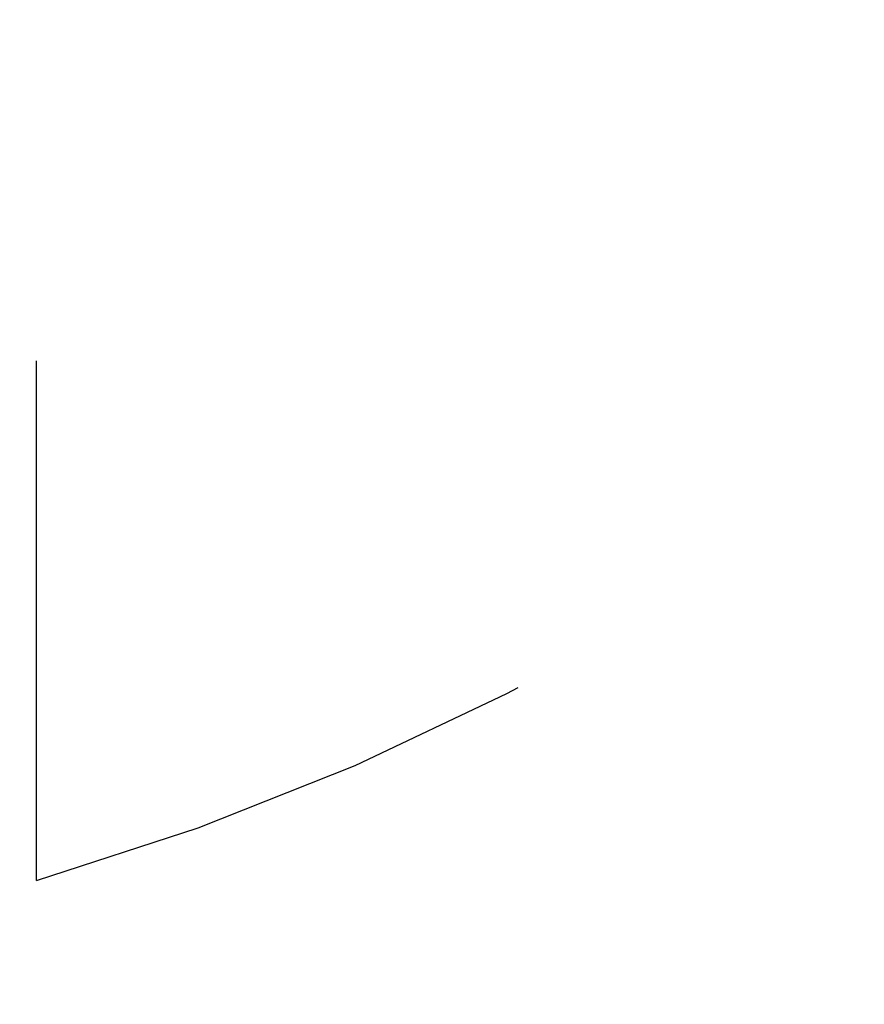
# Model space of a CAD drawing. Header units: millimetres. Extents: x 233 to 429, y 187 to 343.
# Tile 8 of 49: x 326.9 to 331.9, y 249.35 to 255.17. Entities that reach past the tile are written whole.
import ezdxf

# ---------------------------------------------------------------- set-up
doc = ezdxf.new("R2010")
doc.units = ezdxf.units.MM
doc.header["$LTSCALE"] = 30.734
doc.linetypes.add('HIDDEN', pattern=[0.2, 0.1, -0.1])
doc.layers.add('KONSTR_EL', color=7, linetype='CONTINUOUS')

msp = doc.modelspace()

# ---------------------------------------------------------------- linework, layer by layer
at = {"layer": 'KONSTR_EL', "color": 8, "linetype": 'HIDDEN'}
msp.add_line((327.0023, 250.083), (327.0023, 260.8059), dxfattribs=at)
for radius in [31.5, 25.2, 18.9]:
    msp.add_circle((322.6023, 265.2059), radius, dxfattribs=at)
for radius, start, end in [(15.8, 0, 270), (15.75, 286.22231, 343.77769)]:
    msp.add_arc((322.6023, 265.2059), radius, start, end, dxfattribs=at)

doc.saveas('drawing.dxf')
